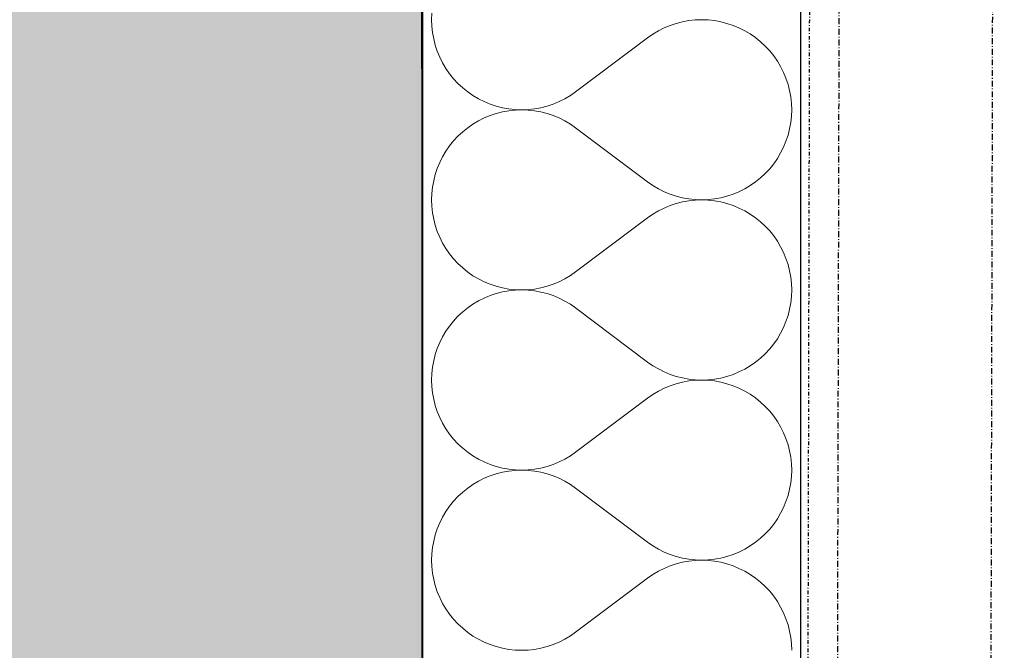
# Model space of a CAD drawing. Header units: millimetres. Extents: x -24674 to 2959, y -2716 to 20653.
# Tile 79 of 161: x -492 to -76, y 1905 to 2171. Entities that reach past the tile are written whole.
import ezdxf

# ---------------------------------------------------------------- set-up
doc = ezdxf.new("R2010")
doc.units = ezdxf.units.MM
doc.header["$MEASUREMENT"] = 0
for name, pattern in [('Wipeout_Contour', [1000, 0, -1000]), ('Čerchovaná M', [4.5, 2.5, -0.85, 0.3, -0.85]), ('Čerchovaná S', [3.5, 1.5, -0.85, 0.3, -0.85])]:
    doc.linetypes.add(name, pattern=pattern)
for name, color, linetype in [('9._POHLED ZÁPADNÍ_1_Nové_Konstrukce - krov', 7, 'Continuous'), ('9._POHLED ZÁPADNÍ_1_Nové_Konstrukce - nosné', 7, 'Continuous'), ('9._POHLED ZÁPADNÍ_1_Nové_Výplně - Povrchové', 7, 'Continuous'), ('9._POHLED ZÁPADNÍ_1_Nové_Výplně – Řezové', 7, 'Continuous'), ('9._POHLED ZÁPADNÍ_1_VÝTAH VAR 1', 7, 'Continuous')]:
    doc.layers.add(name, color=color, linetype=linetype)

# ---------------------------------------------------------------- blocks, each defined once
blk = doc.blocks.new('*X13', base_point=(-27719.5, -6043.99))
at = {"layer": '9._POHLED ZÁPADNÍ_1_Nové_Výplně – Řezové', "color": 21, "linetype": 'Continuous', "lineweight": 20, "true_color": 0xffaaaa}
for p, q in [((-317.79, 2174.15), (-317.88, 2171.43)), ((-317.88, 2171.43), (-317.79, 2168.71)), ((-209.05, 2171.04), (-211.72, 2170.55)), ((-206.34, 2171.33), (-209.05, 2171.04)), ((-203.62, 2171.43), (-206.34, 2171.33)), ((-200.9, 2171.33), (-203.62, 2171.43)), ((-198.2, 2171.04), (-200.9, 2171.33)), ((-195.52, 2170.56), (-198.2, 2171.04)), ((-317.79, 2168.71), (-317.5, 2166)), ((-219.45, 2167.97), (-221.88, 2166.75)), ((-216.94, 2169.02), (-219.45, 2167.97)), ((-214.36, 2169.88), (-216.94, 2169.02)), ((-211.72, 2170.55), (-214.36, 2169.88)), ((-192.88, 2169.89), (-195.52, 2170.56)), ((-190.3, 2169.03), (-192.88, 2169.89)), ((-187.79, 2167.99), (-190.3, 2169.03)), ((-185.36, 2166.78), (-187.79, 2167.99)), ((-317.5, 2166), (-317.01, 2163.33)), ((-317.01, 2163.33), (-316.34, 2160.69)), ((-256.93, 2140.95), (-226.46, 2163.81)), ((-224.22, 2165.36), (-226.46, 2163.81)), ((-221.88, 2166.75), (-224.22, 2165.36)), ((-183.02, 2165.39), (-185.36, 2166.78)), ((-180.78, 2163.84), (-183.02, 2165.39)), ((-178.66, 2162.13), (-180.78, 2163.84)), ((-316.34, 2160.69), (-315.48, 2158.11)), ((-176.67, 2160.28), (-178.66, 2162.13)), ((-174.81, 2158.29), (-176.67, 2160.28)), ((-315.48, 2158.11), (-314.44, 2155.6)), ((-314.44, 2155.6), (-313.22, 2153.16)), ((-173.11, 2156.17), (-174.81, 2158.29)), ((-171.56, 2153.94), (-173.11, 2156.17)), ((-313.22, 2153.16), (-311.83, 2150.83)), ((-311.83, 2150.83), (-310.28, 2148.59)), ((-170.17, 2151.6), (-171.56, 2153.94)), ((-168.95, 2149.16), (-170.17, 2151.6)), ((-310.28, 2148.59), (-308.57, 2146.47)), ((-308.57, 2146.47), (-306.72, 2144.48)), ((-167.91, 2146.65), (-168.95, 2149.16)), ((-167.05, 2144.07), (-167.91, 2146.65)), ((-306.72, 2144.48), (-304.73, 2142.63)), ((-304.73, 2142.63), (-302.61, 2140.92)), ((-166.37, 2141.43), (-167.05, 2144.07)), ((-302.61, 2140.92), (-300.37, 2139.37)), ((-300.37, 2139.37), (-298.03, 2137.99)), ((-298.03, 2137.99), (-295.6, 2136.77)), ((-263.93, 2136.79), (-261.5, 2138.01)), ((-261.5, 2138.01), (-259.16, 2139.4)), ((-259.16, 2139.4), (-256.93, 2140.95)), ((-165.89, 2138.76), (-166.37, 2141.43)), ((-165.6, 2136.05), (-165.89, 2138.76)), ((-295.6, 2136.77), (-293.08, 2135.73)), ((-293.08, 2135.73), (-290.5, 2134.87)), ((-290.5, 2134.87), (-287.87, 2134.2)), ((-287.87, 2134.2), (-285.19, 2133.72)), ((-285.19, 2133.72), (-282.48, 2133.43)), ((-277.05, 2133.43), (-274.34, 2133.72)), ((-274.34, 2133.72), (-271.66, 2134.21)), ((-271.66, 2134.21), (-269.03, 2134.88)), ((-269.03, 2134.88), (-266.45, 2135.75)), ((-266.45, 2135.75), (-263.93, 2136.79)), ((-165.5, 2133.33), (-165.6, 2136.05)), ((-295.6, 2129.9), (-298.03, 2128.68)), ((-293.08, 2130.94), (-295.6, 2129.9)), ((-290.5, 2131.8), (-293.08, 2130.94)), ((-287.87, 2132.47), (-290.5, 2131.8)), ((-285.19, 2132.95), (-287.87, 2132.47)), ((-282.48, 2133.24), (-285.19, 2132.95)), ((-282.48, 2133.43), (-279.76, 2133.33)), ((-279.76, 2133.33), (-282.48, 2133.24)), ((-279.76, 2133.33), (-277.05, 2133.43)), ((-277.05, 2133.23), (-279.76, 2133.33)), ((-274.34, 2132.94), (-277.05, 2133.23)), ((-271.66, 2132.46), (-274.34, 2132.94)), ((-269.03, 2131.78), (-271.66, 2132.46)), ((-266.45, 2130.92), (-269.03, 2131.78)), ((-263.93, 2129.88), (-266.45, 2130.92)), ((-261.5, 2128.66), (-263.93, 2129.88)), ((-165.89, 2127.91), (-165.6, 2130.61)), ((-165.6, 2130.61), (-165.5, 2133.33)), ((-302.61, 2125.74), (-304.73, 2124.04)), ((-300.37, 2127.29), (-302.61, 2125.74)), ((-298.03, 2128.68), (-300.37, 2127.29)), ((-259.16, 2127.27), (-261.5, 2128.66)), ((-256.93, 2125.71), (-259.16, 2127.27)), ((-256.93, 2125.71), (-226.46, 2102.86)), ((-167.05, 2122.6), (-166.37, 2125.23)), ((-166.37, 2125.23), (-165.89, 2127.91)), ((-306.72, 2122.18), (-308.57, 2120.19)), ((-304.73, 2124.04), (-306.72, 2122.18)), ((-167.91, 2120.02), (-167.05, 2122.6)), ((-310.28, 2118.08), (-311.83, 2115.84)), ((-308.57, 2120.19), (-310.28, 2118.08)), ((-170.17, 2115.07), (-168.95, 2117.5)), ((-168.95, 2117.5), (-167.91, 2120.02)), ((-313.22, 2113.5), (-314.44, 2111.07)), ((-311.83, 2115.84), (-313.22, 2113.5)), ((-173.11, 2110.5), (-171.56, 2112.73)), ((-171.56, 2112.73), (-170.17, 2115.07)), ((-315.48, 2108.56), (-316.34, 2105.98)), ((-314.44, 2111.07), (-315.48, 2108.56)), ((-174.81, 2108.38), (-173.11, 2110.5)), ((-316.34, 2105.98), (-317.01, 2103.34)), ((-180.78, 2102.83), (-178.66, 2104.53)), ((-178.66, 2104.53), (-176.67, 2106.39)), ((-176.67, 2106.39), (-174.81, 2108.38)), ((-317.5, 2100.66), (-317.79, 2097.96)), ((-317.01, 2103.34), (-317.5, 2100.66)), ((-226.46, 2102.86), (-224.22, 2101.3)), ((-224.22, 2101.3), (-221.88, 2099.91)), ((-185.36, 2099.89), (-183.02, 2101.28)), ((-183.02, 2101.28), (-180.78, 2102.83)), ((-317.79, 2097.96), (-317.88, 2095.24)), ((-221.88, 2099.91), (-219.45, 2098.69)), ((-219.45, 2098.69), (-216.94, 2097.65)), ((-216.94, 2097.65), (-214.36, 2096.79)), ((-214.36, 2096.79), (-211.72, 2096.11)), ((-211.72, 2096.11), (-209.05, 2095.63)), ((-198.2, 2095.62), (-195.52, 2096.1)), ((-195.52, 2096.1), (-192.88, 2096.78)), ((-192.88, 2096.78), (-190.3, 2097.63)), ((-190.3, 2097.63), (-187.79, 2098.67)), ((-187.79, 2098.67), (-185.36, 2099.89)), ((-317.88, 2095.24), (-317.79, 2092.52)), ((-317.79, 2092.52), (-317.5, 2089.81)), ((-216.94, 2092.83), (-219.45, 2091.78)), ((-214.36, 2093.69), (-216.94, 2092.83)), ((-211.72, 2094.36), (-214.36, 2093.69)), ((-209.05, 2094.85), (-211.72, 2094.36)), ((-209.05, 2095.63), (-206.34, 2095.34)), ((-206.34, 2095.14), (-209.05, 2094.85)), ((-206.34, 2095.34), (-203.62, 2095.24)), ((-203.62, 2095.24), (-206.34, 2095.14)), ((-203.62, 2095.24), (-200.9, 2095.33)), ((-200.9, 2095.14), (-203.62, 2095.24)), ((-200.9, 2095.33), (-198.2, 2095.62)), ((-198.2, 2094.85), (-200.9, 2095.14)), ((-195.52, 2094.37), (-198.2, 2094.85)), ((-192.88, 2093.7), (-195.52, 2094.37)), ((-190.3, 2092.84), (-192.88, 2093.7)), ((-187.79, 2091.8), (-190.3, 2092.84)), ((-317.5, 2089.81), (-317.01, 2087.14)), ((-224.22, 2089.17), (-226.46, 2087.62)), ((-221.88, 2090.56), (-224.22, 2089.17)), ((-219.45, 2091.78), (-221.88, 2090.56)), ((-185.36, 2090.59), (-187.79, 2091.8)), ((-183.02, 2089.2), (-185.36, 2090.59)), ((-180.78, 2087.65), (-183.02, 2089.2)), ((-317.01, 2087.14), (-316.34, 2084.5)), ((-316.34, 2084.5), (-315.48, 2081.92)), ((-256.93, 2064.76), (-226.46, 2087.62)), ((-178.66, 2085.94), (-180.78, 2087.65)), ((-176.67, 2084.09), (-178.66, 2085.94)), ((-174.81, 2082.1), (-176.67, 2084.09)), ((-315.48, 2081.92), (-314.44, 2079.41)), ((-314.44, 2079.41), (-313.22, 2076.97)), ((-173.11, 2079.98), (-174.81, 2082.1)), ((-171.56, 2077.75), (-173.11, 2079.98)), ((-313.22, 2076.97), (-311.83, 2074.63)), ((-170.17, 2075.41), (-171.56, 2077.75)), ((-168.95, 2072.97), (-170.17, 2075.41)), ((-311.83, 2074.63), (-310.28, 2072.4)), ((-310.28, 2072.4), (-308.57, 2070.28)), ((-167.91, 2070.46), (-168.95, 2072.97)), ((-308.57, 2070.28), (-306.72, 2068.29)), ((-306.72, 2068.29), (-304.73, 2066.44)), ((-167.05, 2067.88), (-167.91, 2070.46)), ((-166.37, 2065.24), (-167.05, 2067.88)), ((-304.73, 2066.44), (-302.61, 2064.73)), ((-302.61, 2064.73), (-300.37, 2063.18)), ((-300.37, 2063.18), (-298.03, 2061.79)), ((-261.5, 2061.82), (-259.16, 2063.21)), ((-259.16, 2063.21), (-256.93, 2064.76)), ((-165.89, 2062.57), (-166.37, 2065.24)), ((-298.03, 2061.79), (-295.6, 2060.58)), ((-295.6, 2060.58), (-293.08, 2059.54)), ((-293.08, 2059.54), (-290.5, 2058.68)), ((-290.5, 2058.68), (-287.87, 2058.01)), ((-271.66, 2058.02), (-269.03, 2058.69)), ((-269.03, 2058.69), (-266.45, 2059.56)), ((-266.45, 2059.56), (-263.93, 2060.6)), ((-263.93, 2060.6), (-261.5, 2061.82)), ((-165.6, 2059.86), (-165.89, 2062.57)), ((-165.5, 2057.14), (-165.6, 2059.86)), ((-293.08, 2054.75), (-295.6, 2053.71)), ((-290.5, 2055.61), (-293.08, 2054.75)), ((-287.87, 2056.28), (-290.5, 2055.61)), ((-287.87, 2058.01), (-285.19, 2057.53)), ((-285.19, 2056.76), (-287.87, 2056.28)), ((-285.19, 2057.53), (-282.48, 2057.24)), ((-282.48, 2057.05), (-285.19, 2056.76)), ((-282.48, 2057.24), (-279.76, 2057.14)), ((-279.76, 2057.14), (-282.48, 2057.05)), ((-279.76, 2057.14), (-277.05, 2057.24)), ((-277.05, 2057.04), (-279.76, 2057.14)), ((-277.05, 2057.24), (-274.34, 2057.53)), ((-274.34, 2056.75), (-277.05, 2057.04)), ((-274.34, 2057.53), (-271.66, 2058.02)), ((-271.66, 2056.27), (-274.34, 2056.75)), ((-269.03, 2055.59), (-271.66, 2056.27)), ((-266.45, 2054.73), (-269.03, 2055.59)), ((-263.93, 2053.69), (-266.45, 2054.73)), ((-165.89, 2051.72), (-165.6, 2054.42)), ((-165.6, 2054.42), (-165.5, 2057.14)), ((-300.37, 2051.1), (-302.61, 2049.55)), ((-298.03, 2052.49), (-300.37, 2051.1)), ((-295.6, 2053.71), (-298.03, 2052.49)), ((-261.5, 2052.47), (-263.93, 2053.69)), ((-259.16, 2051.08), (-261.5, 2052.47)), ((-256.93, 2049.52), (-259.16, 2051.08)), ((-166.37, 2049.04), (-165.89, 2051.72)), ((-304.73, 2047.85), (-306.72, 2045.99)), ((-302.61, 2049.55), (-304.73, 2047.85)), ((-256.93, 2049.52), (-226.46, 2026.67)), ((-167.91, 2043.82), (-167.05, 2046.41)), ((-167.05, 2046.41), (-166.37, 2049.04)), ((-310.28, 2041.89), (-311.83, 2039.65)), ((-308.57, 2044), (-310.28, 2041.89)), ((-306.72, 2045.99), (-308.57, 2044)), ((-168.95, 2041.31), (-167.91, 2043.82)), ((-311.83, 2039.65), (-313.22, 2037.31)), ((-171.56, 2036.54), (-170.17, 2038.88)), ((-170.17, 2038.88), (-168.95, 2041.31)), ((-314.44, 2034.88), (-315.48, 2032.37)), ((-313.22, 2037.31), (-314.44, 2034.88)), ((-174.81, 2032.19), (-173.11, 2034.31)), ((-173.11, 2034.31), (-171.56, 2036.54)), ((-316.34, 2029.78), (-317.01, 2027.15)), ((-315.48, 2032.37), (-316.34, 2029.78)), ((-178.66, 2028.34), (-176.67, 2030.2)), ((-176.67, 2030.2), (-174.81, 2032.19)), ((-317.01, 2027.15), (-317.5, 2024.47)), ((-226.46, 2026.67), (-224.22, 2025.11)), ((-183.02, 2025.09), (-180.78, 2026.64)), ((-180.78, 2026.64), (-178.66, 2028.34)), ((-317.79, 2021.77), (-317.88, 2019.05)), ((-317.5, 2024.47), (-317.79, 2021.77)), ((-224.22, 2025.11), (-221.88, 2023.72)), ((-221.88, 2023.72), (-219.45, 2022.5)), ((-219.45, 2022.5), (-216.94, 2021.46)), ((-216.94, 2021.46), (-214.36, 2020.6)), ((-192.88, 2020.59), (-190.3, 2021.44)), ((-190.3, 2021.44), (-187.79, 2022.48)), ((-187.79, 2022.48), (-185.36, 2023.7)), ((-185.36, 2023.7), (-183.02, 2025.09)), ((-317.88, 2019.05), (-317.79, 2016.33)), ((-214.36, 2017.5), (-216.94, 2016.64)), ((-214.36, 2020.6), (-211.72, 2019.92)), ((-211.72, 2018.17), (-214.36, 2017.5)), ((-211.72, 2019.92), (-209.05, 2019.44)), ((-209.05, 2018.66), (-211.72, 2018.17)), ((-209.05, 2019.44), (-206.34, 2019.15)), ((-206.34, 2018.95), (-209.05, 2018.66)), ((-206.34, 2019.15), (-203.62, 2019.05)), ((-203.62, 2019.05), (-206.34, 2018.95)), ((-203.62, 2019.05), (-200.9, 2019.14)), ((-200.9, 2018.95), (-203.62, 2019.05)), ((-200.9, 2019.14), (-198.2, 2019.43)), ((-198.2, 2018.66), (-200.9, 2018.95)), ((-198.2, 2019.43), (-195.52, 2019.91)), ((-195.52, 2018.18), (-198.2, 2018.66)), ((-195.52, 2019.91), (-192.88, 2020.59)), ((-192.88, 2017.51), (-195.52, 2018.18)), ((-190.3, 2016.65), (-192.88, 2017.51)), ((-317.79, 2016.33), (-317.5, 2013.62)), ((-317.5, 2013.62), (-317.01, 2010.95)), ((-224.22, 2012.98), (-226.46, 2011.43)), ((-221.88, 2014.37), (-224.22, 2012.98)), ((-219.45, 2015.59), (-221.88, 2014.37)), ((-216.94, 2016.64), (-219.45, 2015.59)), ((-187.79, 2015.61), (-190.3, 2016.65)), ((-185.36, 2014.4), (-187.79, 2015.61)), ((-183.02, 2013.01), (-185.36, 2014.4)), ((-180.78, 2011.46), (-183.02, 2013.01)), ((-317.01, 2010.95), (-316.34, 2008.31)), ((-256.93, 1988.57), (-226.46, 2011.43)), ((-178.66, 2009.75), (-180.78, 2011.46)), ((-176.67, 2007.9), (-178.66, 2009.75)), ((-316.34, 2008.31), (-315.48, 2005.73)), ((-315.48, 2005.73), (-314.44, 2003.22)), ((-174.81, 2005.91), (-176.67, 2007.9)), ((-173.11, 2003.79), (-174.81, 2005.91)), ((-314.44, 2003.22), (-313.22, 2000.78)), ((-313.22, 2000.78), (-311.83, 1998.44)), ((-171.56, 2001.56), (-173.11, 2003.79)), ((-170.17, 1999.22), (-171.56, 2001.56)), ((-311.83, 1998.44), (-310.28, 1996.21)), ((-310.28, 1996.21), (-308.57, 1994.09)), ((-168.95, 1996.78), (-170.17, 1999.22)), ((-167.91, 1994.27), (-168.95, 1996.78)), ((-308.57, 1994.09), (-306.72, 1992.1)), ((-306.72, 1992.1), (-304.73, 1990.25)), ((-167.05, 1991.69), (-167.91, 1994.27)), ((-304.73, 1990.25), (-302.61, 1988.54)), ((-302.61, 1988.54), (-300.37, 1986.99)), ((-259.16, 1987.02), (-256.93, 1988.57)), ((-166.37, 1989.05), (-167.05, 1991.69)), ((-165.89, 1986.38), (-166.37, 1989.05)), ((-300.37, 1986.99), (-298.03, 1985.6)), ((-298.03, 1985.6), (-295.6, 1984.39)), ((-295.6, 1984.39), (-293.08, 1983.35)), ((-266.45, 1983.36), (-263.93, 1984.41)), ((-263.93, 1984.41), (-261.5, 1985.63)), ((-261.5, 1985.63), (-259.16, 1987.02)), ((-165.6, 1983.67), (-165.89, 1986.38)), ((-165.5, 1980.95), (-165.6, 1983.67)), ((-293.08, 1983.35), (-290.5, 1982.49)), ((-290.5, 1979.41), (-293.08, 1978.56)), ((-290.5, 1982.49), (-287.87, 1981.82)), ((-287.87, 1980.09), (-290.5, 1979.41)), ((-287.87, 1981.82), (-285.19, 1981.34)), ((-285.19, 1980.57), (-287.87, 1980.09)), ((-285.19, 1981.34), (-282.48, 1981.05)), ((-282.48, 1980.86), (-285.19, 1980.57)), ((-282.48, 1981.05), (-279.76, 1980.95)), ((-279.76, 1980.95), (-282.48, 1980.86)), ((-279.76, 1980.95), (-277.05, 1981.05)), ((-277.05, 1980.85), (-279.76, 1980.95)), ((-277.05, 1981.05), (-274.34, 1981.34)), ((-274.34, 1980.56), (-277.05, 1980.85)), ((-274.34, 1981.34), (-271.66, 1981.83)), ((-271.66, 1980.08), (-274.34, 1980.56)), ((-271.66, 1981.83), (-269.03, 1982.5)), ((-269.03, 1979.4), (-271.66, 1980.08)), ((-269.03, 1982.5), (-266.45, 1983.36)), ((-266.45, 1978.54), (-269.03, 1979.4)), ((-165.6, 1978.23), (-165.5, 1980.95)), ((-298.03, 1976.3), (-300.37, 1974.91)), ((-295.6, 1977.52), (-298.03, 1976.3)), ((-293.08, 1978.56), (-295.6, 1977.52)), ((-263.93, 1977.5), (-266.45, 1978.54)), ((-261.5, 1976.28), (-263.93, 1977.5)), ((-259.16, 1974.89), (-261.5, 1976.28)), ((-166.37, 1972.85), (-165.89, 1975.53)), ((-165.89, 1975.53), (-165.6, 1978.23)), ((-304.73, 1971.66), (-306.72, 1969.8)), ((-302.61, 1973.36), (-304.73, 1971.66)), ((-300.37, 1974.91), (-302.61, 1973.36)), ((-256.93, 1973.33), (-259.16, 1974.89)), ((-256.93, 1973.33), (-226.46, 1950.48)), ((-167.05, 1970.22), (-166.37, 1972.85)), ((-308.57, 1967.81), (-310.28, 1965.69)), ((-306.72, 1969.8), (-308.57, 1967.81)), ((-168.95, 1965.12), (-167.91, 1967.63)), ((-167.91, 1967.63), (-167.05, 1970.22)), ((-311.83, 1963.46), (-313.22, 1961.12)), ((-310.28, 1965.69), (-311.83, 1963.46)), ((-171.56, 1960.35), (-170.17, 1962.69)), ((-170.17, 1962.69), (-168.95, 1965.12)), ((-314.44, 1958.69), (-315.48, 1956.18)), ((-313.22, 1961.12), (-314.44, 1958.69)), ((-173.11, 1958.11), (-171.56, 1960.35)), ((-315.48, 1956.18), (-316.34, 1953.59)), ((-176.67, 1954.01), (-174.81, 1956)), ((-174.81, 1956), (-173.11, 1958.11)), ((-317.01, 1950.96), (-317.5, 1948.28)), ((-316.34, 1953.59), (-317.01, 1950.96)), ((-226.46, 1950.48), (-224.22, 1948.92)), ((-183.02, 1948.9), (-180.78, 1950.45)), ((-180.78, 1950.45), (-178.66, 1952.15)), ((-178.66, 1952.15), (-176.67, 1954.01)), ((-317.5, 1948.28), (-317.79, 1945.58)), ((-224.22, 1948.92), (-221.88, 1947.53)), ((-221.88, 1947.53), (-219.45, 1946.31)), ((-219.45, 1946.31), (-216.94, 1945.27)), ((-190.3, 1945.25), (-187.79, 1946.29)), ((-187.79, 1946.29), (-185.36, 1947.51)), ((-185.36, 1947.51), (-183.02, 1948.9)), ((-317.79, 1945.58), (-317.88, 1942.86)), ((-317.88, 1942.86), (-317.79, 1940.14)), ((-216.94, 1945.27), (-214.36, 1944.41)), ((-214.36, 1944.41), (-211.72, 1943.73)), ((-211.72, 1941.98), (-214.36, 1941.31)), ((-211.72, 1943.73), (-209.05, 1943.25)), ((-209.05, 1942.47), (-211.72, 1941.98)), ((-209.05, 1943.25), (-206.34, 1942.96)), ((-206.34, 1942.76), (-209.05, 1942.47)), ((-206.34, 1942.96), (-203.62, 1942.86)), ((-203.62, 1942.86), (-206.34, 1942.76)), ((-203.62, 1942.86), (-200.9, 1942.95)), ((-200.9, 1942.76), (-203.62, 1942.86)), ((-200.9, 1942.95), (-198.2, 1943.24)), ((-198.2, 1942.47), (-200.9, 1942.76)), ((-198.2, 1943.24), (-195.52, 1943.72)), ((-195.52, 1941.99), (-198.2, 1942.47)), ((-195.52, 1943.72), (-192.88, 1944.39)), ((-192.88, 1941.32), (-195.52, 1941.99)), ((-192.88, 1944.39), (-190.3, 1945.25)), ((-317.79, 1940.14), (-317.5, 1937.43)), ((-221.88, 1938.18), (-224.22, 1936.79)), ((-219.45, 1939.4), (-221.88, 1938.18)), ((-216.94, 1940.44), (-219.45, 1939.4)), ((-214.36, 1941.31), (-216.94, 1940.44)), ((-190.3, 1940.46), (-192.88, 1941.32)), ((-187.79, 1939.42), (-190.3, 1940.46)), ((-185.36, 1938.21), (-187.79, 1939.42)), ((-183.02, 1936.82), (-185.36, 1938.21)), ((-317.5, 1937.43), (-317.01, 1934.76)), ((-317.01, 1934.76), (-316.34, 1932.12)), ((-256.93, 1912.38), (-226.46, 1935.24)), ((-224.22, 1936.79), (-226.46, 1935.24)), ((-180.78, 1935.27), (-183.02, 1936.82)), ((-178.66, 1933.56), (-180.78, 1935.27)), ((-176.67, 1931.71), (-178.66, 1933.56)), ((-316.34, 1932.12), (-315.48, 1929.54)), ((-315.48, 1929.54), (-314.44, 1927.03)), ((-174.81, 1929.72), (-176.67, 1931.71)), ((-173.11, 1927.6), (-174.81, 1929.72)), ((-314.44, 1927.03), (-313.22, 1924.59)), ((-171.56, 1925.37), (-173.11, 1927.6)), ((-170.17, 1923.03), (-171.56, 1925.37)), ((-313.22, 1924.59), (-311.83, 1922.25)), ((-311.83, 1922.25), (-310.28, 1920.02)), ((-168.95, 1920.59), (-170.17, 1923.03)), ((-310.28, 1920.02), (-308.57, 1917.9)), ((-308.57, 1917.9), (-306.72, 1915.91)), ((-167.91, 1918.08), (-168.95, 1920.59)), ((-167.05, 1915.5), (-167.91, 1918.08)), ((-306.72, 1915.91), (-304.73, 1914.06)), ((-304.73, 1914.06), (-302.61, 1912.35)), ((-166.37, 1912.86), (-167.05, 1915.5)), ((-165.89, 1910.19), (-166.37, 1912.86)), ((-302.61, 1912.35), (-300.37, 1910.8)), ((-300.37, 1910.8), (-298.03, 1909.41)), ((-298.03, 1909.41), (-295.6, 1908.2)), ((-263.93, 1908.22), (-261.5, 1909.44)), ((-261.5, 1909.44), (-259.16, 1910.83)), ((-259.16, 1910.83), (-256.93, 1912.38)), ((-165.6, 1907.48), (-165.89, 1910.19)), ((-295.6, 1908.2), (-293.08, 1907.16)), ((-293.08, 1907.16), (-290.5, 1906.3)), ((-290.5, 1906.3), (-287.87, 1905.63)), ((-287.87, 1905.63), (-285.19, 1905.15)), ((-285.19, 1905.15), (-282.48, 1904.86)), ((-282.48, 1904.86), (-279.76, 1904.76)), ((-279.76, 1904.76), (-277.05, 1904.86)), ((-277.05, 1904.86), (-274.34, 1905.15)), ((-274.34, 1905.15), (-271.66, 1905.64)), ((-271.66, 1905.64), (-269.03, 1906.31)), ((-269.03, 1906.31), (-266.45, 1907.17)), ((-266.45, 1907.17), (-263.93, 1908.22)), ((-165.5, 1904.76), (-165.6, 1907.48))]:
    blk.add_line(p, q, dxfattribs=at)
blk = doc.blocks.new('*X24', base_point=(-27719.5, -6043.99))
at = {"layer": '9._POHLED ZÁPADNÍ_1_Nové_Výplně – Řezové', "color": 21, "linetype": 'Continuous', "lineweight": 20, "true_color": 0xffaaaa}
for p, q in [((-317.79, 2174.15), (-317.88, 2171.43)), ((-317.88, 2171.43), (-317.79, 2168.71)), ((-209.05, 2171.04), (-211.72, 2170.55)), ((-206.34, 2171.33), (-209.05, 2171.04)), ((-203.62, 2171.43), (-206.34, 2171.33)), ((-200.9, 2171.33), (-203.62, 2171.43)), ((-198.2, 2171.04), (-200.9, 2171.33)), ((-195.52, 2170.56), (-198.2, 2171.04)), ((-317.79, 2168.71), (-317.5, 2166)), ((-219.45, 2167.97), (-221.88, 2166.75)), ((-216.94, 2169.02), (-219.45, 2167.97)), ((-214.36, 2169.88), (-216.94, 2169.02)), ((-211.72, 2170.55), (-214.36, 2169.88)), ((-192.88, 2169.89), (-195.52, 2170.56)), ((-190.3, 2169.03), (-192.88, 2169.89)), ((-187.79, 2167.99), (-190.3, 2169.03)), ((-185.36, 2166.78), (-187.79, 2167.99)), ((-317.5, 2166), (-317.01, 2163.33)), ((-317.01, 2163.33), (-316.34, 2160.69)), ((-256.93, 2140.95), (-226.46, 2163.81)), ((-224.22, 2165.36), (-226.46, 2163.81)), ((-221.88, 2166.75), (-224.22, 2165.36)), ((-183.02, 2165.39), (-185.36, 2166.78)), ((-180.78, 2163.84), (-183.02, 2165.39)), ((-178.66, 2162.13), (-180.78, 2163.84)), ((-316.34, 2160.69), (-315.48, 2158.11)), ((-176.67, 2160.28), (-178.66, 2162.13)), ((-174.81, 2158.29), (-176.67, 2160.28)), ((-315.48, 2158.11), (-314.44, 2155.6)), ((-314.44, 2155.6), (-313.22, 2153.16)), ((-173.11, 2156.17), (-174.81, 2158.29)), ((-171.56, 2153.94), (-173.11, 2156.17)), ((-313.22, 2153.16), (-311.83, 2150.83)), ((-311.83, 2150.83), (-310.28, 2148.59)), ((-170.17, 2151.6), (-171.56, 2153.94)), ((-168.95, 2149.16), (-170.17, 2151.6)), ((-310.28, 2148.59), (-308.57, 2146.47)), ((-308.57, 2146.47), (-306.72, 2144.48)), ((-167.91, 2146.65), (-168.95, 2149.16)), ((-167.05, 2144.07), (-167.91, 2146.65)), ((-306.72, 2144.48), (-304.73, 2142.63)), ((-304.73, 2142.63), (-302.61, 2140.92)), ((-166.37, 2141.43), (-167.05, 2144.07)), ((-302.61, 2140.92), (-300.37, 2139.37)), ((-300.37, 2139.37), (-298.03, 2137.99)), ((-298.03, 2137.99), (-295.6, 2136.77)), ((-263.93, 2136.79), (-261.5, 2138.01)), ((-261.5, 2138.01), (-259.16, 2139.4)), ((-259.16, 2139.4), (-256.93, 2140.95)), ((-165.89, 2138.76), (-166.37, 2141.43)), ((-165.6, 2136.05), (-165.89, 2138.76)), ((-295.6, 2136.77), (-293.08, 2135.73)), ((-293.08, 2135.73), (-290.5, 2134.87)), ((-290.5, 2134.87), (-287.87, 2134.2)), ((-287.87, 2134.2), (-285.19, 2133.72)), ((-285.19, 2133.72), (-282.48, 2133.43)), ((-277.05, 2133.43), (-274.34, 2133.72)), ((-274.34, 2133.72), (-271.66, 2134.21)), ((-271.66, 2134.21), (-269.03, 2134.88)), ((-269.03, 2134.88), (-266.45, 2135.75)), ((-266.45, 2135.75), (-263.93, 2136.79)), ((-165.5, 2133.33), (-165.6, 2136.05)), ((-295.6, 2129.9), (-298.03, 2128.68)), ((-293.08, 2130.94), (-295.6, 2129.9)), ((-290.5, 2131.8), (-293.08, 2130.94)), ((-287.87, 2132.47), (-290.5, 2131.8)), ((-285.19, 2132.95), (-287.87, 2132.47)), ((-282.48, 2133.24), (-285.19, 2132.95)), ((-282.48, 2133.43), (-279.76, 2133.33)), ((-279.76, 2133.33), (-282.48, 2133.24)), ((-279.76, 2133.33), (-277.05, 2133.43)), ((-277.05, 2133.23), (-279.76, 2133.33)), ((-274.34, 2132.94), (-277.05, 2133.23)), ((-271.66, 2132.46), (-274.34, 2132.94)), ((-269.03, 2131.78), (-271.66, 2132.46)), ((-266.45, 2130.92), (-269.03, 2131.78)), ((-263.93, 2129.88), (-266.45, 2130.92)), ((-261.5, 2128.66), (-263.93, 2129.88)), ((-165.89, 2127.91), (-165.6, 2130.61)), ((-165.6, 2130.61), (-165.5, 2133.33)), ((-302.61, 2125.74), (-304.73, 2124.04)), ((-300.37, 2127.29), (-302.61, 2125.74)), ((-298.03, 2128.68), (-300.37, 2127.29)), ((-259.16, 2127.27), (-261.5, 2128.66)), ((-256.93, 2125.71), (-259.16, 2127.27)), ((-256.93, 2125.71), (-226.46, 2102.86)), ((-167.05, 2122.6), (-166.37, 2125.23)), ((-166.37, 2125.23), (-165.89, 2127.91)), ((-306.72, 2122.18), (-308.57, 2120.19)), ((-304.73, 2124.04), (-306.72, 2122.18)), ((-167.91, 2120.02), (-167.05, 2122.6)), ((-310.28, 2118.08), (-311.83, 2115.84)), ((-308.57, 2120.19), (-310.28, 2118.08)), ((-170.17, 2115.07), (-168.95, 2117.5)), ((-168.95, 2117.5), (-167.91, 2120.02)), ((-313.22, 2113.5), (-314.44, 2111.07)), ((-311.83, 2115.84), (-313.22, 2113.5)), ((-173.11, 2110.5), (-171.56, 2112.73)), ((-171.56, 2112.73), (-170.17, 2115.07)), ((-315.48, 2108.56), (-316.34, 2105.98)), ((-314.44, 2111.07), (-315.48, 2108.56)), ((-174.81, 2108.38), (-173.11, 2110.5)), ((-316.34, 2105.98), (-317.01, 2103.34)), ((-180.78, 2102.83), (-178.66, 2104.53)), ((-178.66, 2104.53), (-176.67, 2106.39)), ((-176.67, 2106.39), (-174.81, 2108.38)), ((-317.5, 2100.66), (-317.79, 2097.96)), ((-317.01, 2103.34), (-317.5, 2100.66)), ((-226.46, 2102.86), (-224.22, 2101.3)), ((-224.22, 2101.3), (-221.88, 2099.91)), ((-185.36, 2099.89), (-183.02, 2101.28)), ((-183.02, 2101.28), (-180.78, 2102.83)), ((-317.79, 2097.96), (-317.88, 2095.24)), ((-221.88, 2099.91), (-219.45, 2098.69)), ((-219.45, 2098.69), (-216.94, 2097.65)), ((-216.94, 2097.65), (-214.36, 2096.79)), ((-214.36, 2096.79), (-211.72, 2096.11)), ((-211.72, 2096.11), (-209.05, 2095.63)), ((-198.2, 2095.62), (-195.52, 2096.1)), ((-195.52, 2096.1), (-192.88, 2096.78)), ((-192.88, 2096.78), (-190.3, 2097.63)), ((-190.3, 2097.63), (-187.79, 2098.67)), ((-187.79, 2098.67), (-185.36, 2099.89)), ((-317.88, 2095.24), (-317.79, 2092.52)), ((-317.79, 2092.52), (-317.5, 2089.81)), ((-216.94, 2092.83), (-219.45, 2091.78)), ((-214.36, 2093.69), (-216.94, 2092.83)), ((-211.72, 2094.36), (-214.36, 2093.69)), ((-209.05, 2094.85), (-211.72, 2094.36)), ((-209.05, 2095.63), (-206.34, 2095.34)), ((-206.34, 2095.14), (-209.05, 2094.85)), ((-206.34, 2095.34), (-203.62, 2095.24)), ((-203.62, 2095.24), (-206.34, 2095.14)), ((-203.62, 2095.24), (-200.9, 2095.33)), ((-200.9, 2095.14), (-203.62, 2095.24)), ((-200.9, 2095.33), (-198.2, 2095.62)), ((-198.2, 2094.85), (-200.9, 2095.14)), ((-195.52, 2094.37), (-198.2, 2094.85)), ((-192.88, 2093.7), (-195.52, 2094.37)), ((-190.3, 2092.84), (-192.88, 2093.7)), ((-187.79, 2091.8), (-190.3, 2092.84)), ((-317.5, 2089.81), (-317.01, 2087.14)), ((-224.22, 2089.17), (-226.46, 2087.62)), ((-221.88, 2090.56), (-224.22, 2089.17)), ((-219.45, 2091.78), (-221.88, 2090.56)), ((-185.36, 2090.59), (-187.79, 2091.8)), ((-183.02, 2089.2), (-185.36, 2090.59)), ((-180.78, 2087.65), (-183.02, 2089.2)), ((-317.01, 2087.14), (-316.34, 2084.5)), ((-316.34, 2084.5), (-315.48, 2081.92)), ((-256.93, 2064.76), (-226.46, 2087.62)), ((-178.66, 2085.94), (-180.78, 2087.65)), ((-176.67, 2084.09), (-178.66, 2085.94)), ((-174.81, 2082.1), (-176.67, 2084.09)), ((-315.48, 2081.92), (-314.44, 2079.41)), ((-314.44, 2079.41), (-313.22, 2076.97)), ((-173.11, 2079.98), (-174.81, 2082.1)), ((-171.56, 2077.75), (-173.11, 2079.98)), ((-313.22, 2076.97), (-311.83, 2074.63)), ((-170.17, 2075.41), (-171.56, 2077.75)), ((-168.95, 2072.97), (-170.17, 2075.41)), ((-311.83, 2074.63), (-310.28, 2072.4)), ((-310.28, 2072.4), (-308.57, 2070.28)), ((-167.91, 2070.46), (-168.95, 2072.97)), ((-308.57, 2070.28), (-306.72, 2068.29)), ((-306.72, 2068.29), (-304.73, 2066.44)), ((-167.05, 2067.88), (-167.91, 2070.46)), ((-166.37, 2065.24), (-167.05, 2067.88)), ((-304.73, 2066.44), (-302.61, 2064.73)), ((-302.61, 2064.73), (-300.37, 2063.18)), ((-300.37, 2063.18), (-298.03, 2061.79)), ((-261.5, 2061.82), (-259.16, 2063.21)), ((-259.16, 2063.21), (-256.93, 2064.76)), ((-165.89, 2062.57), (-166.37, 2065.24)), ((-298.03, 2061.79), (-295.6, 2060.58)), ((-295.6, 2060.58), (-293.08, 2059.54)), ((-293.08, 2059.54), (-290.5, 2058.68)), ((-290.5, 2058.68), (-287.87, 2058.01)), ((-271.66, 2058.02), (-269.03, 2058.69)), ((-269.03, 2058.69), (-266.45, 2059.56)), ((-266.45, 2059.56), (-263.93, 2060.6)), ((-263.93, 2060.6), (-261.5, 2061.82)), ((-165.6, 2059.86), (-165.89, 2062.57)), ((-165.5, 2057.14), (-165.6, 2059.86)), ((-293.08, 2054.75), (-295.6, 2053.71)), ((-290.5, 2055.61), (-293.08, 2054.75)), ((-287.87, 2056.28), (-290.5, 2055.61)), ((-287.87, 2058.01), (-285.19, 2057.53)), ((-285.19, 2056.76), (-287.87, 2056.28)), ((-285.19, 2057.53), (-282.48, 2057.24)), ((-282.48, 2057.05), (-285.19, 2056.76)), ((-282.48, 2057.24), (-279.76, 2057.14)), ((-279.76, 2057.14), (-282.48, 2057.05)), ((-279.76, 2057.14), (-277.05, 2057.24)), ((-277.05, 2057.04), (-279.76, 2057.14)), ((-277.05, 2057.24), (-274.34, 2057.53)), ((-274.34, 2056.75), (-277.05, 2057.04)), ((-274.34, 2057.53), (-271.66, 2058.02)), ((-271.66, 2056.27), (-274.34, 2056.75)), ((-269.03, 2055.59), (-271.66, 2056.27)), ((-266.45, 2054.73), (-269.03, 2055.59)), ((-263.93, 2053.69), (-266.45, 2054.73)), ((-165.89, 2051.72), (-165.6, 2054.42)), ((-165.6, 2054.42), (-165.5, 2057.14)), ((-300.37, 2051.1), (-302.61, 2049.55)), ((-298.03, 2052.49), (-300.37, 2051.1)), ((-295.6, 2053.71), (-298.03, 2052.49)), ((-261.5, 2052.47), (-263.93, 2053.69)), ((-259.16, 2051.08), (-261.5, 2052.47)), ((-256.93, 2049.52), (-259.16, 2051.08)), ((-166.37, 2049.04), (-165.89, 2051.72)), ((-304.73, 2047.85), (-306.72, 2045.99)), ((-302.61, 2049.55), (-304.73, 2047.85)), ((-256.93, 2049.52), (-226.46, 2026.67)), ((-167.91, 2043.82), (-167.05, 2046.41)), ((-167.05, 2046.41), (-166.37, 2049.04)), ((-310.28, 2041.89), (-311.83, 2039.65)), ((-308.57, 2044), (-310.28, 2041.89)), ((-306.72, 2045.99), (-308.57, 2044)), ((-168.95, 2041.31), (-167.91, 2043.82)), ((-311.83, 2039.65), (-313.22, 2037.31)), ((-171.56, 2036.54), (-170.17, 2038.88)), ((-170.17, 2038.88), (-168.95, 2041.31)), ((-314.44, 2034.88), (-315.48, 2032.37)), ((-313.22, 2037.31), (-314.44, 2034.88)), ((-174.81, 2032.19), (-173.11, 2034.31)), ((-173.11, 2034.31), (-171.56, 2036.54)), ((-316.34, 2029.78), (-317.01, 2027.15)), ((-315.48, 2032.37), (-316.34, 2029.78)), ((-178.66, 2028.34), (-176.67, 2030.2)), ((-176.67, 2030.2), (-174.81, 2032.19)), ((-317.01, 2027.15), (-317.5, 2024.47)), ((-226.46, 2026.67), (-224.22, 2025.11)), ((-183.02, 2025.09), (-180.78, 2026.64)), ((-180.78, 2026.64), (-178.66, 2028.34)), ((-317.79, 2021.77), (-317.88, 2019.05)), ((-317.5, 2024.47), (-317.79, 2021.77)), ((-224.22, 2025.11), (-221.88, 2023.72)), ((-221.88, 2023.72), (-219.45, 2022.5)), ((-219.45, 2022.5), (-216.94, 2021.46)), ((-216.94, 2021.46), (-214.36, 2020.6)), ((-192.88, 2020.59), (-190.3, 2021.44)), ((-190.3, 2021.44), (-187.79, 2022.48)), ((-187.79, 2022.48), (-185.36, 2023.7)), ((-185.36, 2023.7), (-183.02, 2025.09)), ((-317.88, 2019.05), (-317.79, 2016.33)), ((-214.36, 2017.5), (-216.94, 2016.64)), ((-214.36, 2020.6), (-211.72, 2019.92)), ((-211.72, 2018.17), (-214.36, 2017.5)), ((-211.72, 2019.92), (-209.05, 2019.44)), ((-209.05, 2018.66), (-211.72, 2018.17)), ((-209.05, 2019.44), (-206.34, 2019.15)), ((-206.34, 2018.95), (-209.05, 2018.66)), ((-206.34, 2019.15), (-203.62, 2019.05)), ((-203.62, 2019.05), (-206.34, 2018.95)), ((-203.62, 2019.05), (-200.9, 2019.14)), ((-200.9, 2018.95), (-203.62, 2019.05)), ((-200.9, 2019.14), (-198.2, 2019.43)), ((-198.2, 2018.66), (-200.9, 2018.95)), ((-198.2, 2019.43), (-195.52, 2019.91)), ((-195.52, 2018.18), (-198.2, 2018.66)), ((-195.52, 2019.91), (-192.88, 2020.59)), ((-192.88, 2017.51), (-195.52, 2018.18)), ((-190.3, 2016.65), (-192.88, 2017.51)), ((-317.79, 2016.33), (-317.5, 2013.62)), ((-317.5, 2013.62), (-317.01, 2010.95)), ((-224.22, 2012.98), (-226.46, 2011.43)), ((-221.88, 2014.37), (-224.22, 2012.98)), ((-219.45, 2015.59), (-221.88, 2014.37)), ((-216.94, 2016.64), (-219.45, 2015.59)), ((-187.79, 2015.61), (-190.3, 2016.65)), ((-185.36, 2014.4), (-187.79, 2015.61)), ((-183.02, 2013.01), (-185.36, 2014.4)), ((-180.78, 2011.46), (-183.02, 2013.01)), ((-317.01, 2010.95), (-316.34, 2008.31)), ((-256.93, 1988.57), (-226.46, 2011.43)), ((-178.66, 2009.75), (-180.78, 2011.46)), ((-176.67, 2007.9), (-178.66, 2009.75)), ((-316.34, 2008.31), (-315.48, 2005.73)), ((-315.48, 2005.73), (-314.44, 2003.22)), ((-174.81, 2005.91), (-176.67, 2007.9)), ((-173.11, 2003.79), (-174.81, 2005.91)), ((-314.44, 2003.22), (-313.22, 2000.78)), ((-313.22, 2000.78), (-311.83, 1998.44)), ((-171.56, 2001.56), (-173.11, 2003.79)), ((-170.17, 1999.22), (-171.56, 2001.56)), ((-311.83, 1998.44), (-310.28, 1996.21)), ((-310.28, 1996.21), (-308.57, 1994.09)), ((-168.95, 1996.78), (-170.17, 1999.22)), ((-167.91, 1994.27), (-168.95, 1996.78)), ((-308.57, 1994.09), (-306.72, 1992.1)), ((-306.72, 1992.1), (-304.73, 1990.25)), ((-167.05, 1991.69), (-167.91, 1994.27)), ((-304.73, 1990.25), (-302.61, 1988.54)), ((-302.61, 1988.54), (-300.37, 1986.99)), ((-259.16, 1987.02), (-256.93, 1988.57)), ((-166.37, 1989.05), (-167.05, 1991.69)), ((-165.89, 1986.38), (-166.37, 1989.05)), ((-300.37, 1986.99), (-298.03, 1985.6)), ((-298.03, 1985.6), (-295.6, 1984.39)), ((-295.6, 1984.39), (-293.08, 1983.35)), ((-266.45, 1983.36), (-263.93, 1984.41)), ((-263.93, 1984.41), (-261.5, 1985.63)), ((-261.5, 1985.63), (-259.16, 1987.02)), ((-165.6, 1983.67), (-165.89, 1986.38)), ((-165.5, 1980.95), (-165.6, 1983.67)), ((-293.08, 1983.35), (-290.5, 1982.49)), ((-290.5, 1979.41), (-293.08, 1978.56)), ((-290.5, 1982.49), (-287.87, 1981.82)), ((-287.87, 1980.09), (-290.5, 1979.41)), ((-287.87, 1981.82), (-285.19, 1981.34)), ((-285.19, 1980.57), (-287.87, 1980.09)), ((-285.19, 1981.34), (-282.48, 1981.05)), ((-282.48, 1980.86), (-285.19, 1980.57)), ((-282.48, 1981.05), (-279.76, 1980.95)), ((-279.76, 1980.95), (-282.48, 1980.86)), ((-279.76, 1980.95), (-277.05, 1981.05)), ((-277.05, 1980.85), (-279.76, 1980.95)), ((-277.05, 1981.05), (-274.34, 1981.34)), ((-274.34, 1980.56), (-277.05, 1980.85)), ((-274.34, 1981.34), (-271.66, 1981.83)), ((-271.66, 1980.08), (-274.34, 1980.56)), ((-271.66, 1981.83), (-269.03, 1982.5)), ((-269.03, 1979.4), (-271.66, 1980.08)), ((-269.03, 1982.5), (-266.45, 1983.36)), ((-266.45, 1978.54), (-269.03, 1979.4)), ((-165.6, 1978.23), (-165.5, 1980.95)), ((-298.03, 1976.3), (-300.37, 1974.91)), ((-295.6, 1977.52), (-298.03, 1976.3)), ((-293.08, 1978.56), (-295.6, 1977.52)), ((-263.93, 1977.5), (-266.45, 1978.54)), ((-261.5, 1976.28), (-263.93, 1977.5)), ((-259.16, 1974.89), (-261.5, 1976.28)), ((-166.37, 1972.85), (-165.89, 1975.53)), ((-165.89, 1975.53), (-165.6, 1978.23)), ((-304.73, 1971.66), (-306.72, 1969.8)), ((-302.61, 1973.36), (-304.73, 1971.66)), ((-300.37, 1974.91), (-302.61, 1973.36)), ((-256.93, 1973.33), (-259.16, 1974.89)), ((-256.93, 1973.33), (-226.46, 1950.48)), ((-167.05, 1970.22), (-166.37, 1972.85)), ((-308.57, 1967.81), (-310.28, 1965.69)), ((-306.72, 1969.8), (-308.57, 1967.81)), ((-168.95, 1965.12), (-167.91, 1967.63)), ((-167.91, 1967.63), (-167.05, 1970.22)), ((-311.83, 1963.46), (-313.22, 1961.12)), ((-310.28, 1965.69), (-311.83, 1963.46)), ((-171.56, 1960.35), (-170.17, 1962.69)), ((-170.17, 1962.69), (-168.95, 1965.12)), ((-314.44, 1958.69), (-315.48, 1956.18)), ((-313.22, 1961.12), (-314.44, 1958.69)), ((-173.11, 1958.11), (-171.56, 1960.35)), ((-315.48, 1956.18), (-316.34, 1953.59)), ((-176.67, 1954.01), (-174.81, 1956)), ((-174.81, 1956), (-173.11, 1958.11)), ((-317.01, 1950.96), (-317.5, 1948.28)), ((-316.34, 1953.59), (-317.01, 1950.96)), ((-226.46, 1950.48), (-224.22, 1948.92)), ((-183.02, 1948.9), (-180.78, 1950.45)), ((-180.78, 1950.45), (-178.66, 1952.15)), ((-178.66, 1952.15), (-176.67, 1954.01)), ((-317.5, 1948.28), (-317.79, 1945.58)), ((-224.22, 1948.92), (-221.88, 1947.53)), ((-221.88, 1947.53), (-219.45, 1946.31)), ((-219.45, 1946.31), (-216.94, 1945.27)), ((-190.3, 1945.25), (-187.79, 1946.29)), ((-187.79, 1946.29), (-185.36, 1947.51)), ((-185.36, 1947.51), (-183.02, 1948.9)), ((-317.79, 1945.58), (-317.88, 1942.86)), ((-317.88, 1942.86), (-317.79, 1940.14)), ((-216.94, 1945.27), (-214.36, 1944.41)), ((-214.36, 1944.41), (-211.72, 1943.73)), ((-211.72, 1941.98), (-214.36, 1941.31)), ((-211.72, 1943.73), (-209.05, 1943.25)), ((-209.05, 1942.47), (-211.72, 1941.98)), ((-209.05, 1943.25), (-206.34, 1942.96)), ((-206.34, 1942.76), (-209.05, 1942.47)), ((-206.34, 1942.96), (-203.62, 1942.86)), ((-203.62, 1942.86), (-206.34, 1942.76)), ((-203.62, 1942.86), (-200.9, 1942.95)), ((-200.9, 1942.76), (-203.62, 1942.86)), ((-200.9, 1942.95), (-198.2, 1943.24)), ((-198.2, 1942.47), (-200.9, 1942.76)), ((-198.2, 1943.24), (-195.52, 1943.72)), ((-195.52, 1941.99), (-198.2, 1942.47)), ((-195.52, 1943.72), (-192.88, 1944.39)), ((-192.88, 1941.32), (-195.52, 1941.99)), ((-192.88, 1944.39), (-190.3, 1945.25)), ((-317.79, 1940.14), (-317.5, 1937.43)), ((-221.88, 1938.18), (-224.22, 1936.79)), ((-219.45, 1939.4), (-221.88, 1938.18)), ((-216.94, 1940.44), (-219.45, 1939.4)), ((-214.36, 1941.31), (-216.94, 1940.44)), ((-190.3, 1940.46), (-192.88, 1941.32)), ((-187.79, 1939.42), (-190.3, 1940.46)), ((-185.36, 1938.21), (-187.79, 1939.42)), ((-183.02, 1936.82), (-185.36, 1938.21)), ((-317.5, 1937.43), (-317.01, 1934.76)), ((-317.01, 1934.76), (-316.34, 1932.12)), ((-256.93, 1912.38), (-226.46, 1935.24)), ((-224.22, 1936.79), (-226.46, 1935.24)), ((-180.78, 1935.27), (-183.02, 1936.82)), ((-178.66, 1933.56), (-180.78, 1935.27)), ((-176.67, 1931.71), (-178.66, 1933.56)), ((-316.34, 1932.12), (-315.48, 1929.54)), ((-315.48, 1929.54), (-314.44, 1927.03)), ((-174.81, 1929.72), (-176.67, 1931.71)), ((-173.11, 1927.6), (-174.81, 1929.72)), ((-314.44, 1927.03), (-313.22, 1924.59)), ((-171.56, 1925.37), (-173.11, 1927.6)), ((-170.17, 1923.03), (-171.56, 1925.37)), ((-313.22, 1924.59), (-311.83, 1922.25)), ((-311.83, 1922.25), (-310.28, 1920.02)), ((-168.95, 1920.59), (-170.17, 1923.03)), ((-310.28, 1920.02), (-308.57, 1917.9)), ((-308.57, 1917.9), (-306.72, 1915.91)), ((-167.91, 1918.08), (-168.95, 1920.59)), ((-167.05, 1915.5), (-167.91, 1918.08)), ((-306.72, 1915.91), (-304.73, 1914.06)), ((-304.73, 1914.06), (-302.61, 1912.35)), ((-166.37, 1912.86), (-167.05, 1915.5)), ((-165.89, 1910.19), (-166.37, 1912.86)), ((-302.61, 1912.35), (-300.37, 1910.8)), ((-300.37, 1910.8), (-298.03, 1909.41)), ((-298.03, 1909.41), (-295.6, 1908.2)), ((-263.93, 1908.22), (-261.5, 1909.44)), ((-261.5, 1909.44), (-259.16, 1910.83)), ((-259.16, 1910.83), (-256.93, 1912.38)), ((-165.6, 1907.48), (-165.89, 1910.19)), ((-295.6, 1908.2), (-293.08, 1907.16)), ((-293.08, 1907.16), (-290.5, 1906.3)), ((-290.5, 1906.3), (-287.87, 1905.63)), ((-287.87, 1905.63), (-285.19, 1905.15)), ((-285.19, 1905.15), (-282.48, 1904.86)), ((-282.48, 1904.86), (-279.76, 1904.76)), ((-279.76, 1904.76), (-277.05, 1904.86)), ((-277.05, 1904.86), (-274.34, 1905.15)), ((-274.34, 1905.15), (-271.66, 1905.64)), ((-271.66, 1905.64), (-269.03, 1906.31)), ((-269.03, 1906.31), (-266.45, 1907.17)), ((-266.45, 1907.17), (-263.93, 1908.22)), ((-165.5, 1904.76), (-165.6, 1907.48))]:
    blk.add_line(p, q, dxfattribs=at)

msp = doc.modelspace()

# ---------------------------------------------------------------- linework, layer by layer
at = {"layer": '9._POHLED ZÁPADNÍ_1_Nové_Konstrukce - krov', "color": 1, "linetype": 'Čerchovaná M', "lineweight": 25}
for p, q in [((-147.2, 1400.03), (-140.46, 4257.41)), ((-82.76, 1184.64), (-75.51, 4257.25))]:
    msp.add_line(p, q, dxfattribs=at)

# ---------------------------------------------------------------- wipeouts: each hides what was drawn before it
at = {"color": 254, "linetype": 'Wipeout_Contour', "lineweight": 0, "ltscale": 36793.983046}
msp.add_wipeout([(-161.69, 351.47), (-161.69, 17956.84), (-321.69, 17969.56), (-321.69, 351.48)], dxfattribs=at).dxf.layer = '9._POHLED ZÁPADNÍ_1_Nové_Výplně - Povrchové'

# ---------------------------------------------------------------- next in the draw order: hatches: boundary and pattern name
at = {"layer": '9._POHLED ZÁPADNÍ_1_Nové_Výplně – Řezové', "linetype": 'Continuous', "lineweight": 0, "true_color": 0xf2b2b2}
msp.add_hatch(color=9, dxfattribs=at).paths.add_polyline_path([(-322, 3949.14), (-702, 3949.13), (-701.89, 351.54), (-321.89, 351.55)])

# ---------------------------------------------------------------- next in the draw order: linework, layer by layer
at = {"layer": '9._POHLED ZÁPADNÍ_1_Nové_Konstrukce - nosné', "color": 1, "linetype": 'Continuous', "lineweight": 25, "flags": 128}
for points in [[(-161.69, 351.47), (-161.69, 18117.35)], [(-321.69, 17969.56), (-321.69, 351.48)], [(-321.89, 351.55), (-322, 3949.14)]]:
    msp.add_lwpolyline(points, dxfattribs=at)

# ---------------------------------------------------------------- next in the draw order: wipeouts: each hides what was drawn before it
at = {"color": 254, "linetype": 'Wipeout_Contour', "lineweight": 0, "ltscale": 8778.600966}
msp.add_wipeout([(-321.69, 351.48), (-161.69, 351.47), (-161.69, 3949.14), (-321.69, 3949.14)], dxfattribs=at).dxf.layer = '9._POHLED ZÁPADNÍ_1_Nové_Výplně – Řezové'

# ---------------------------------------------------------------- next in the draw order: linework, layer by layer
at = {"layer": '9._POHLED ZÁPADNÍ_1_Nové_Konstrukce - nosné', "color": 1, "linetype": 'Continuous', "lineweight": 25, "flags": 128}
for points in [[(-161.69, 351.47), (-161.69, 18117.35)], [(-321.69, 17969.56), (-321.69, 351.48)]]:
    msp.add_lwpolyline(points, dxfattribs=at)

# ---------------------------------------------------------------- next in the draw order: block references
at = {"layer": '9._POHLED ZÁPADNÍ_1_VÝTAH VAR 1', "color": 9, "linetype": 'Continuous', "lineweight": 13}
msp.add_blockref('*X13', (-27719.5, -6043.99), dxfattribs=at)

# ---------------------------------------------------------------- next in the draw order: wipeouts: each hides what was drawn before it
at = {"color": 254, "linetype": 'Wipeout_Contour', "lineweight": 0, "ltscale": 8775.620918}
msp.add_wipeout([(-321.69, 351.47), (-161.69, 351.47), (-161.69, 3947.65), (-321.69, 3947.65)], dxfattribs=at).dxf.layer = '9._POHLED ZÁPADNÍ_1_Nové_Výplně – Řezové'

# ---------------------------------------------------------------- next in the draw order: linework, layer by layer
at = {"layer": '9._POHLED ZÁPADNÍ_1_Nové_Konstrukce - krov', "color": 1, "linetype": 'Čerchovaná S', "lineweight": 25}
msp.add_line((-161.55, 616.04), (-152.96, 4257.44), dxfattribs=at)
at = {"layer": '9._POHLED ZÁPADNÍ_1_Nové_Konstrukce - nosné', "color": 1, "linetype": 'Continuous', "lineweight": 25, "flags": 128}
for points in [[(-321.69, 3947.65), (-321.69, 351.47)], [(-161.69, 351.47), (-161.69, 3947.65)]]:
    msp.add_lwpolyline(points, dxfattribs=at)

# ---------------------------------------------------------------- next in the draw order: block references
at = {"layer": '9._POHLED ZÁPADNÍ_1_VÝTAH VAR 1', "color": 9, "linetype": 'Continuous', "lineweight": 13}
msp.add_blockref('*X24', (-27719.5, -6043.99), dxfattribs=at)

doc.saveas('drawing.dxf')
